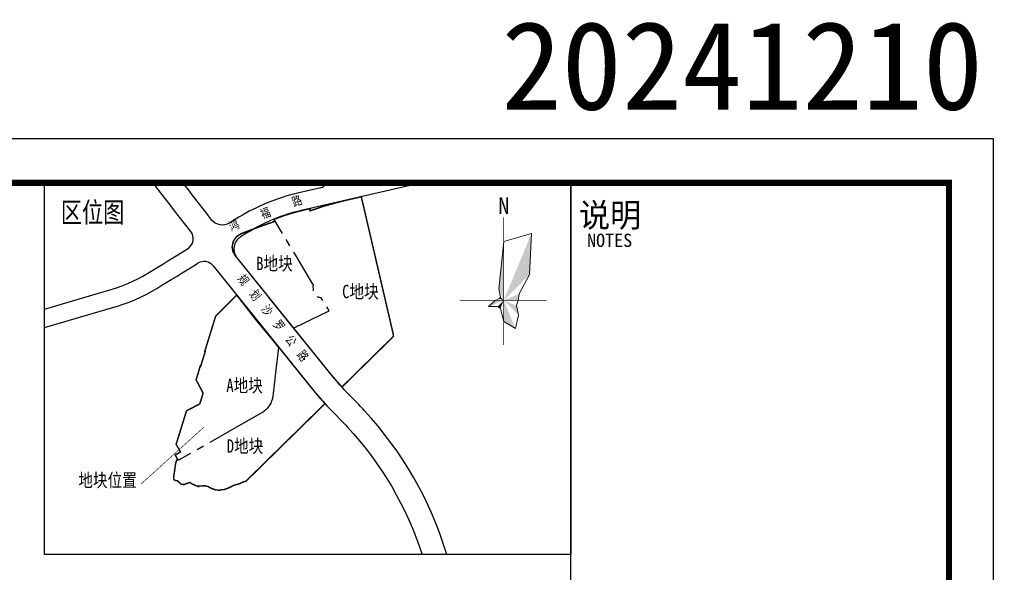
# Model space of a CAD drawing. Header units: millimetres. Extents: x 38389465 to 38395088, y 2473666 to 2480744.
# Tile 232 of 256: x 38390919 to 38391253, y 2480448 to 2480636. Entities that reach past the tile are written whole.
import ezdxf
from ezdxf.enums import TextEntityAlignment as Align

# ---------------------------------------------------------------- set-up
doc = ezdxf.new("R2010")
doc.units = ezdxf.units.MM
doc.header["$LTSCALE"] = 2
doc.linetypes.add('CENTER2', pattern=[1.125, 0.75, -0.125, 0.125, -0.125])
doc.layers.get('0').update_dxf_attribs({"linetype": 'CONTINUOUS', "lineweight": 9})
for name, color, linetype in [('00-图框', 7, 'CONTINUOUS'), ('PUB_TITLE', 4, 'CONTINUOUS'), ('w-图例', 3, 'CONTINUOUS'), ('w-用地红线', 1, 'CONTINUOUS'), ('w-道路红线', 4, 'CONTINUOUS')]:
    doc.layers.add(name, color=color, linetype=linetype)
doc.layers.add('t-风玫瑰', color=7, linetype='CONTINUOUS', lineweight=9)
doc.styles.add('-宋体', font='txt', dxfattribs={"width": 0.8})
doc.styles.add('图框-宋体', font='txt')
doc.styles.add('宋体', font='txt', dxfattribs={"width": 0.8, "height": 8})
doc.styles.add('黑体', font='simhei.ttf', dxfattribs={"height": 3.5})

# ---------------------------------------------------------------- blocks, each defined once
blk = doc.blocks.new('fmgt')
at = {"layer": 't-风玫瑰'}
for points in [[(384.9766296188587, 357.0944847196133), (371.8123195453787, 325.3130288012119), (384.1159775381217, 337.6166867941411)], [(371.8123195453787, 353.3130288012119), (369.5162189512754, 330.8563059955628), (371.8123195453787, 325.3130288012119)], [(379.2033558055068, 328.3744962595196), (371.8123195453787, 325.3130288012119), (378.6123195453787, 325.3130288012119)], [(371.8123195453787, 325.3130288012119), (367.8123195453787, 325.3130288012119), (364.6060591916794, 322.3280980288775)], [(371.8123195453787, 325.3130288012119), (368.8424710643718, 322.3431803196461), (370.2050491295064, 321.4327347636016)], [(370.2566846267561, 326.8686637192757), (369.7797845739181, 326.1549323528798), (371.8123195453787, 325.3130288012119)], [(371.8123195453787, 325.3130288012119), (371.8123195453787, 315.3130288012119), (377.322960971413, 312.0091635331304)], [(377.8123195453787, 322.8277474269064), (371.8123195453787, 325.3130288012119), (378.8833873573, 318.2419609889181)]]:
    blk.add_hatch(color=256, dxfattribs=at).paths.add_polyline_path(points)
at = {"layer": 't-风玫瑰', "const_width": 0.3}
for points in [[(371.8123195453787, 304.1606832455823), (371.8123195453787, 364.7069713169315)], [(351.0240276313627, 325.3130288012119), (392.2442863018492, 325.3130288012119)]]:
    blk.add_lwpolyline(points, dxfattribs=at)
at = {"layer": 't-风玫瑰'}
blk.add_lwpolyline([(371.8123195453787, 353.3130288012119), (384.9766296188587, 357.0944847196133), (384.1159775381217, 337.6166867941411), (379.2033558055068, 328.3744962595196), (378.6123195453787, 325.3130288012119), (377.8123195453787, 322.8277474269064), (378.8833873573, 318.2419609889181), (377.322960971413, 312.0091635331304), (371.8123195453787, 315.3130288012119), (370.2050491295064, 321.4327347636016), (368.8424710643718, 322.3431803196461), (364.6060591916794, 322.3280980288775), (367.8123195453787, 325.3130288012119), (369.7797845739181, 326.1549323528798), (370.2566846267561, 326.8686637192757), (369.5162189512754, 330.8563059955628), (371.8123195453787, 353.3130288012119)], dxfattribs=at)
at = {"layer": 't-风玫瑰', "insert": (369.1407570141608, 374.278396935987), "char_height": 8, "width": 50.06040000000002, "attachment_point": 1, "style": '黑体'}
blk.add_mtext('{\\fSimSun|b0|i0|c134|p2;\\W1;N}', dxfattribs=at)
blk = doc.blocks.new('区位图')
at = {"layer": 'w-图例', "linetype": 'ByBlock'}
blk.add_lwpolyline([(178.3500000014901, -126.1499999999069), (0, -126.1499999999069), (0, 0), (178.3500000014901, 0)], close=True, dxfattribs=at)
at = {"layer": 'w-图例', "color": 1, "const_width": 0.2, "flags": 128}
blk.add_lwpolyline([(32.64346998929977, -102.2551694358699), (53.94797964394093, -82.94541233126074)], dxfattribs=at)
at = {"layer": 'w-用地红线', "linetype": 'CENTER2', "ltscale": 10, "const_width": 0.5, "flags": 128}
for points in [[(78.13392082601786, -13.02613819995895), (78.13325358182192, -13.02502979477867), (77.75329873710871, -12.39390311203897), (79.62949873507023, -11.66430311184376), (81.53019873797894, -11.00150311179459), (81.57109873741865, -10.98800311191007), (81.63149873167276, -10.96820311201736), (81.69179873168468, -10.94850311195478), (81.75229873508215, -10.92880311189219), (81.81269873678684, -10.90920311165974), (81.87319873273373, -10.88960311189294), (81.93369873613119, -10.87010311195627), (81.99429873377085, -10.85070311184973), (82.0548987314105, -10.83130311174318), (82.11549873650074, -10.81200311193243), (82.17469873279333, -10.79320311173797), (82.23549873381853, -10.77400311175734), (82.29619873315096, -10.75480311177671), (82.35699873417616, -10.73570311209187), (82.41779873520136, -10.71660311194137), (82.47869873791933, -10.69760311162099), (82.53959873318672, -10.67870311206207), (82.6004987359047, -10.65980311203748), (82.66149873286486, -10.64100311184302), (82.7224987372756, -10.62220311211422), (82.78349873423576, -10.60340311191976), (82.8445987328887, -10.58470311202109), (82.90569873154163, -10.56610311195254), (82.96689873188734, -10.547503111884), (83.02799873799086, -10.52900311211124), (83.08929873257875, -10.51050311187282), (83.15049873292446, -10.49210311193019), (83.21179873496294, -10.47370311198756), (83.27309873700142, -10.45540311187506), (83.33449873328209, -10.43710311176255), (83.39579873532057, -10.41880311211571), (83.45729873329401, -10.40070311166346), (83.51869873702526, -10.38250311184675), (83.5801987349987, -10.36440311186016), (83.64169873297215, -10.34640311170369), (83.70329873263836, -10.32840311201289), (83.76489873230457, -10.31050311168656), (83.82649873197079, -10.29260311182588), (83.888098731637, -10.27470311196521), (83.94979873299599, -10.25690311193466), (84.01149873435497, -10.23910311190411), (84.03369873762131, -10.23270311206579), (84.07329873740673, -10.22140311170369), (84.13509873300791, -10.20370311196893), (84.19689873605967, -10.1861031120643), (84.25869873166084, -10.16850311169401), (84.32059873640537, -10.1510031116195), (84.38249873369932, -10.13350311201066), (84.44449873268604, -10.11600311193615), (84.50639873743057, -10.09860311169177), (84.5683987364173, -10.08130311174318), (84.63049873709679, -10.06390311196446), (84.69249873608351, -10.04660311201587), (84.754598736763, -10.02940311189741), (84.8166987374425, -10.01220311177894), (84.87889873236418, -9.99500311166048), (84.94109873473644, -9.977903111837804), (85.00329873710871, -9.960803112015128), (85.06559873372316, -9.943803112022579), (85.12779873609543, -9.92680311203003), (85.19009873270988, -9.90980311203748), (85.2524987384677, -9.892903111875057), (85.31479873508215, -9.876003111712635), (85.37719873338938, -9.859203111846), (85.43969873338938, -9.842403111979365), (85.5020987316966, -9.82560311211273), (85.5645987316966, -9.808903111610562), (85.6270987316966, -9.792203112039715), (85.6895987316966, -9.775503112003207), (85.75219873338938, -9.758903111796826), (85.81479873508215, -9.742303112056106), (85.87739873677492, -9.725703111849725), (85.94009873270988, -9.709203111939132), (86.00279873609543, -9.69270311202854), (86.06549873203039, -9.676203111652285), (86.12819873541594, -9.65980311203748), (86.19099873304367, -9.643403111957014), (86.25379873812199, -9.627103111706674), (86.31659873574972, -9.610803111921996), (86.37949873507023, -9.594503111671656), (86.44229873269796, -9.578203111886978), (86.50519873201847, -9.562003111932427), (86.56819873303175, -9.545803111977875), (86.63109873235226, -9.529603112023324), (86.69409873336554, -9.513503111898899), (86.75709873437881, -9.497403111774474), (86.82019873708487, -9.481303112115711), (86.88319873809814, -9.465303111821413), (86.94629873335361, -9.449303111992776), (87.00939873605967, -9.433303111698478), (87.07259873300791, -9.417303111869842), (87.13569873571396, -9.401403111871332), (87.1988987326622, -9.385503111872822), (87.2621987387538, -9.369603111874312), (87.38869873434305, -9.33790311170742), (87.45199873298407, -9.322103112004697), (87.57869873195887, -9.29060311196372), (87.64199873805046, -9.274903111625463), (87.76889873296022, -9.243503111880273), (87.83229873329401, -9.227903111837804), (87.95929873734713, -9.196603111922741), (88.0227987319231, -9.181003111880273), (88.14989873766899, -9.15000311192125), (88.21349873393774, -9.134403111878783), (88.34079873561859, -9.103503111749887), (88.46819873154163, -9.072603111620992), (88.59559873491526, -9.041803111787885), (88.72319873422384, -9.011003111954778), (88.85079873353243, -8.980403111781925), (88.97859873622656, -8.949803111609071), (89.10639873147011, -8.919303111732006), (89.23429873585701, -8.88880311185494), (89.3622987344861, -8.858403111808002), (89.49039873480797, -8.828103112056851), (89.6185987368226, -8.79780311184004), (89.74689873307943, -8.767503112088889), (89.87529873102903, -8.737403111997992), (90.00369873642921, -8.707203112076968), (90.03189873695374, -8.70060311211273), (89.90039873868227, -9.31150311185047), (89.92229873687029, -9.408903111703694), (89.94059873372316, -9.490503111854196), (94.87649873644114, -7.837403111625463), (97.1490987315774, -7.214503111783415), (97.31379873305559, -7.169403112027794), (98.18299873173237, -6.931203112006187), (98.18459873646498, -6.930803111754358), (101.1826987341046, -6.157803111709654), (102.0766987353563, -5.927303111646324), (102.3937987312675, -5.854403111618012), (102.7416987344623, -5.774403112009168), (102.9026987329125, -5.747503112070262), (103.6584987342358, -5.567203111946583), (104.0836987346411, -5.465703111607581), (107.3574987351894, -4.712903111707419), (107.4882987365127, -5.276203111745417), (107.5850987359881, -5.693003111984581), (107.6375987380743, -5.918903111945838), (107.6970987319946, -6.175003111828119), (107.8053987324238, -6.641303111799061), (107.908198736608, -7.083803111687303), (110.4409987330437, -17.98930311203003), (110.6722987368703, -18.985003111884), (110.7390987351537, -19.27240311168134), (110.7626987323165, -19.3741031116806), (110.7746987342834, -19.42570311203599), (112.0373987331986, -24.86220311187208), (112.2026987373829, -25.57410311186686), (112.3569987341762, -26.23830311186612), (114.4054987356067, -35.05850311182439), (114.8727987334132, -37.07020311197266), (114.949798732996, -37.40170311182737), (115.0016987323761, -37.62550311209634), (116.2857987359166, -43.15390311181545), (116.6081987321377, -44.54210311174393), (116.6641987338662, -44.78330311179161), (117.4012987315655, -47.95670311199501), (117.9174987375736, -50.17940311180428), (118.1538987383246, -51.19730311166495), (118.2540987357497, -52.11650311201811), (116.1564987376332, -54.17770311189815), (105.345898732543, -64.80090311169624), (104.4642987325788, -65.66720311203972), (103.600998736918, -66.51550311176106), (100.7933987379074, -69.2745031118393), (100.1044987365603, -68.50560311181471), (99.16159873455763, -67.45310311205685), (97.76539873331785, -65.8268031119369), (97.56859873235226, -65.59760311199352), (97.39329873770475, -65.38450311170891), (96.01499873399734, -63.70910311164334), (95.60039873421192, -63.19410311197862), (85.69139873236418, -50.88580311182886), (85.1663987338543, -50.23380311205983), (84.39109355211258, -49.27069846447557), (79.1391927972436, -42.7470990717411), (77.80709260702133, -41.09249922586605), (74.50759213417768, -36.99409960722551), (64.742990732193, -24.86520073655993), (64.62899071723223, -24.72370075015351), (63.84179055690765, -23.32460084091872), (63.57199037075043, -21.75130087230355), (63.58199036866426, -21.70030087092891), (63.73429027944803, -20.92490085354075), (63.94509015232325, -19.85200082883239), (64.17259011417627, -19.51660080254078), (64.38319008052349, -19.20600077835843), (65.01168996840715, -18.27930070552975), (66.6223143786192, -17.24270756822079), (72.38327031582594, -15.06485300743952), (78.13358936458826, -13.02559918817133)], [(79.3153987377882, -55.82980311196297), (79.31649873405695, -55.82890311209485), (79.36699873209, -55.78820311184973), (81.05809873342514, -57.88880311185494), (89.78149873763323, -68.72430311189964), (91.50329873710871, -70.8158031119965), (93.27029873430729, -72.86920311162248), (95.08179873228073, -74.88340311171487), (95.03139873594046, -74.93300311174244), (94.89249873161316, -75.06940311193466), (94.78269873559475, -75.17730311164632), (91.73719873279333, -78.17000311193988), (90.87849873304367, -79.01390311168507), (83.86429873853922, -85.90650311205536), (82.56439873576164, -87.18380311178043), (79.76499873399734, -89.93460311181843), (68.79369873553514, -100.7157031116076), (68.28809873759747, -101.2125031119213), (67.33339873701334, -101.4950031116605), (66.32189873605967, -101.9922031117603), (65.65309873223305, -102.2367031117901), (64.6038987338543, -102.4756031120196), (64.00849873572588, -102.7271031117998), (63.61669873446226, -102.892603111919), (63.20539873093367, -103.1264031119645), (62.93709873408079, -103.2264031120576), (62.9306987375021, -103.2288031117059), (61.51699873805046, -103.8809031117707), (61.50119873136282, -103.8882031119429), (60.92089873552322, -104.05180311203), (60.72839873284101, -104.1061031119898), (60.01789873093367, -104.1036031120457), (59.13499873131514, -104.3391031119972), (58.83919873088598, -104.2510031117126), (58.8377987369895, -104.2506031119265), (58.82859873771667, -104.2501031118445), (58.8250987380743, -104.2509031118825), (58.81019873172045, -104.2544031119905), (57.98999873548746, -104.2074031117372), (56.47729873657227, -103.6628031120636), (55.32089873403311, -103.0106031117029), (55.22869873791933, -102.98390311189), (54.93909873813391, -102.9288031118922), (54.18449873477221, -102.8118031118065), (54.04619873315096, -102.832203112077), (52.69839873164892, -102.8492031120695), (52.63549873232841, -102.8869031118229), (52.2693987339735, -102.8570031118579), (52.28579873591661, -102.9315031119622), (52.27209873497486, -103.021903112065), (52.27079873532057, -103.0304031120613), (52.25869873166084, -103.0771031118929), (52.18979873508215, -103.0998031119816), (51.8871987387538, -102.9761031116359), (51.26659873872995, -102.7224031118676), (49.9948987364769, -102.2026031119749), (49.65529873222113, -101.9292031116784), (49.35699873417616, -101.6891031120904), (49.32999873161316, -101.6864031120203), (48.33059873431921, -101.9674031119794), (47.17529873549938, -102.4057031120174), (46.6519987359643, -102.3034031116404), (46.21819873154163, -102.2185031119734), (45.48199873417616, -101.5159031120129), (45.1329987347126, -101.2387031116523), (45.05229873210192, -101.0936031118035), (44.44949873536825, -101.0306031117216), (43.9923987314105, -100.8424031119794), (43.7368987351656, -100.4188031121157), (43.77729873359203, -99.64560311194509), (43.93899873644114, -98.50630311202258), (44.36549873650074, -95.47220311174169), (44.51099873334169, -94.87500311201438), (44.62099873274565, -94.42340311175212), (44.78909873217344, -94.06380311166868), (44.90129873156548, -94.04160311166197), (45.15581619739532, -93.99139965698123), (44.27439853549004, -92.34910310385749), (46.07089842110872, -91.32570289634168), (44.58009811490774, -88.70870306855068), (48.04499682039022, -77.53420266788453), (48.09689680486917, -77.36670266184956), (52.6065965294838, -74.9853021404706), (53.73119610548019, -71.34420201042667), (51.35289558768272, -66.84030228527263), (52.22419526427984, -64.01630218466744), (52.21789524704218, -63.90190218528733), (52.77188800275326, -62.10660460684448), (52.91121502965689, -62.22360939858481), (53.3725076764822, -60.7206915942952), (54.45401065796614, -57.22374013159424), (54.32908447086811, -57.18852194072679), (54.2935199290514, -57.1753222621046), (54.40059442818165, -56.82810193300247), (54.66579432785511, -55.96860190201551), (57.98499308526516, -45.2113015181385), (61.5492926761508, -41.64700110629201), (65.11359225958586, -38.08280069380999), (71.85431279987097, -46.76022316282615), (76.95419397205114, -52.89689932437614), (79.31539431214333, -55.82979905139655)]]:
    blk.add_lwpolyline(points, close=True, dxfattribs=at)
at = {"layer": 'w-用地红线', "linetype": 'CENTER2', "ltscale": 10, "flags": 128}
blk.add_lwpolyline([(84.3910987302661, -49.27070311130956), (84.42908123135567, -49.25241387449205), (84.690116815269, -49.12655299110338), (85.03520721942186, -48.96022759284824), (85.08399873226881, -48.93670311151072), (86.11839873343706, -48.43800311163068), (86.52729873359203, -48.24080311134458), (87.20589873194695, -47.91360311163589), (90.55419873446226, -46.29920311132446), (96.00329560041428, -43.67940461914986), (96.45459873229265, -43.46240311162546), (96.45433889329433, -43.46197139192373), (96.45335345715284, -43.46033278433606), (95.35174384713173, -41.63001350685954), (93.78194322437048, -39.02201088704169), (93.28861873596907, -38.93448311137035), (92.94508569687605, -38.86652184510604), (92.26942873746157, -38.66540311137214), (91.8660287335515, -38.40990311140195), (91.49853873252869, -37.88420311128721), (91.24242873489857, -37.01910311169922), (91.09792873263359, -36.11981311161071), (91.0047802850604, -35.15594347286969), (91.15359873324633, -34.65580310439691), (90.97782082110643, -34.36360753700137), (85.34821341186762, -25.01129519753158), (83.43997079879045, -21.84112444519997), (78.13392082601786, -13.02613819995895), (78.13325358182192, -13.02502979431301), (77.75329873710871, -12.39390311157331)], dxfattribs=at)
at = {"layer": 'w-用地红线', "linetype": 'CENTER2', "ltscale": 10}
blk.add_lwpolyline([(79.31539431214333, -55.82979905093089), (78.32029531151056, -64.49529916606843), (77.40469623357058, -72.46919927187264), (77.36029626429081, -72.69849927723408), (77.17139634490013, -73.41649929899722), (77.11969636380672, -73.5737993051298), (77.0849963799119, -73.67979930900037), (77.0023964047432, -73.91079931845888), (76.84129644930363, -74.30269933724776), (76.6380965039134, -74.74369936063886), (76.33139656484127, -75.29829939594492), (75.94259663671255, -75.90109944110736), (75.51229669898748, -76.45839949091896), (75.01879676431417, -77.00199954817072), (74.3460968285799, -77.6099996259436), (74.15449684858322, -77.75019964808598), (69.05444505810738, -80.65563583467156), (45.5999753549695, -94.01672318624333), (45.36019872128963, -93.9534029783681), (45.15699872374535, -93.99360300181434)], dxfattribs=at)
at = {"layer": 'w-道路红线'}
for p, q in [((38.83259190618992, -2.687454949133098), (36.74521698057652, 0)), ((127.8637066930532, 0), (87.01709408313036, -9.392549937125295)), ((101.0897654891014, 4.656612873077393e-10), (98.87750091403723, -0.5087032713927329)), ((40.05942264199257, -4.266975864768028), (38.83259190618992, -2.687454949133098)), ((48.83116780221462, -2.518694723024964), (46.8748707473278, -1.396983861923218e-09)), ((50.05799854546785, -4.098215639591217), (48.83116780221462, -2.518694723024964)), ((93.61351252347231, -1.719140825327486), (85.6725030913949, -3.545150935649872)), ((41.28625339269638, -5.846496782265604), (40.05942264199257, -4.266975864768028)), ((42.51308413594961, -7.426017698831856), (41.28625339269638, -5.846496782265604)), ((51.28482928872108, -5.67773655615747), (50.05799854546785, -4.098215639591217)), ((52.51166003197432, -7.257257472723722), (51.28482928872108, -5.67773655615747)), ((43.73991487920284, -9.005538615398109), (42.51308413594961, -7.426017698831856)), ((44.96674562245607, -10.58505953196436), (43.73991487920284, -9.005538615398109)), ((53.73849077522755, -8.836778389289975), (52.51166003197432, -7.257257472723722)), ((54.96532151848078, -10.41629930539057), (53.73849077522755, -8.836778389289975)), ((46.1935763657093, -12.16458044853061), (44.96674562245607, -10.58505953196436)), ((47.42040710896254, -13.74410136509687), (46.1935763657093, -12.16458044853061)), ((56.50377752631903, -12.39703173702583), (54.96532151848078, -10.41629930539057)), ((56.50377753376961, -12.39703174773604), (56.19215226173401, -11.99582022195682)), ((65.88549134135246, -11.64914386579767), (62.80935591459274, -13.54117584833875)), ((49.55209009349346, -16.48860206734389), (47.42040710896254, -13.74410136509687)), ((69.02890157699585, -16.75981623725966), (66.43894762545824, -18.35281362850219)), ((45.13944604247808, -24.40936925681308), (48.48865509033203, -22.34937847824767)), ((40.02877368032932, -27.55277949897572), (41.73233113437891, -26.50497608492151)), ((41.73233113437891, -26.50497608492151), (43.4358885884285, -25.45717267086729)), ((43.4358885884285, -25.45717267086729), (45.13944604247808, -24.40936925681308)), ((65.21478742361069, -25.45145343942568), (76.01056753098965, -38.86103826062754)), ((34.94605020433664, -30.66797298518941), (36.62767992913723, -29.64451837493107)), ((36.62767992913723, -29.64451837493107), (38.32539591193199, -28.60047239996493)), ((38.32539591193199, -28.60047239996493), (40.02877368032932, -27.55277949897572)), ((46.57929883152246, -30.56784503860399), (48.28285628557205, -29.52004162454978)), ((48.28285628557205, -29.52004162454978), (49.98641374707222, -28.47223821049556)), ((49.98641374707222, -28.47223821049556), (51.92737799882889, -27.27841350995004)), ((57.13872516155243, -28.17711015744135), (69.77681299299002, -43.87505037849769)), ((29.93003007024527, -33.40070958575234), (31.61378173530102, -32.55928906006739)), ((31.61378173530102, -32.55928906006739), (33.27901957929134, -31.6456545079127)), ((33.27901957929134, -31.6456545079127), (34.94605020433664, -30.66797298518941)), ((41.46844677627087, -33.71136579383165), (43.17218391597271, -32.66345186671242)), ((43.17218391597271, -32.66345186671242), (44.87574137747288, -31.61564845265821)), ((44.87574137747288, -31.61564845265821), (46.57929883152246, -30.56784503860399)), ((19.07365496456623, -37.23841215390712), (20.98098775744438, -36.67582733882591)), ((20.98098775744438, -36.67582733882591), (22.85796345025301, -36.10800637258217)), ((22.85796345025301, -36.10800637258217), (24.68895158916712, -35.51577978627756)), ((24.68895158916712, -35.51577978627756), (26.47186650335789, -34.87678189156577)), ((26.47186650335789, -34.87678189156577), (28.21619947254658, -34.17312347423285)), ((28.21619947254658, -34.17312347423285), (29.93003007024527, -33.40070958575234)), ((36.24034330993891, -36.86465162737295), (38.02361923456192, -35.8187944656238)), ((38.02361923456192, -35.8187944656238), (39.75890053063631, -34.76268703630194)), ((39.75890053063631, -34.76268703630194), (41.46844677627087, -33.71136579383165)), ((0, -42.85733325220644), (17.15516980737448, -37.80358001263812)), ((15.00160475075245, -38.43800021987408), (15.23668465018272, -38.36874787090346)), ((17.15516980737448, -37.80358001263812), (19.07365496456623, -37.23841215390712)), ((28.60716377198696, -40.48520449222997), (30.57212929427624, -39.69254360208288)), ((30.57212929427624, -39.69254360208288), (32.50479333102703, -38.82150270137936)), ((32.50479333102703, -38.82150270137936), (34.39889883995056, -37.8749621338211)), ((34.39889883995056, -37.8749621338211), (36.24034330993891, -36.86465162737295)), ((97.99382386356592, -66.16702294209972), (76.09468393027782, -38.96561947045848)), ((18.85067338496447, -43.55903547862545), (20.76915853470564, -42.99386762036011)), ((20.76915853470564, -42.99386762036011), (22.69841247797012, -42.42481732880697)), ((22.69841247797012, -42.42481732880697), (24.65005023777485, -41.83440966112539)), ((24.65005023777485, -41.83440966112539), (26.62483144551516, -41.19567372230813)), ((26.62483144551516, -41.19567372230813), (28.60716377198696, -40.48520449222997)), ((0, -49.11226828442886), (18.85067338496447, -43.55903547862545)), ((15.00160475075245, -44.69293524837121), (15.01370307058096, -44.68937119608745)), ((15.01370307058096, -44.68937119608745), (16.93218822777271, -44.12420333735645)), ((103.8715033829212, -72.56548831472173), (101.4465396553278, -70.06918674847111))]:
    blk.add_line(p, q, dxfattribs=at)
at = {"layer": 'w-道路红线', "flags": 128}
for points in [[(69.77680511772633, -43.87504059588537, 0.0002237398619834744), (69.86318660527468, -43.98243530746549), (91.76232654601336, -71.18383878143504, 0.02327325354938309), (95.70828744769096, -75.64345455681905), (98.11231629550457, -78.11820537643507)], [(108.3379897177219, -77.20503310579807, 0.005409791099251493), (106.489327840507, -75.26032420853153), (103.8715033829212, -72.56548831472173)], [(98.11231629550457, -78.11820537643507), (100.7510756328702, -80.83459201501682, -0.00571817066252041), (102.5778587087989, -82.7586603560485, -0.0003475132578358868)], [(136.3527110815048, -126.1499999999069, 0.1152094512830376), (108.3379897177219, -77.2050331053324, 0.07874404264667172)], [(102.5778587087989, -82.75866035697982, -0.1096619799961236), (127.9770988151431, -126.1499999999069)]]:
    blk.add_lwpolyline(points, format="xyb", dxfattribs=at)
at = {"layer": 'w-道路红线'}
for centre, radius, start, end in [((93.2101352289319, 0.03507887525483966), 1.8, 282.9498717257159, 358.8833340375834), ((98.47412361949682, 1.245516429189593), 1.8, 223.7849508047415, 282.9498717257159), ((100.4630039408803, -67.86653995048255), 66, 102.949871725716, 121.5943372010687), ((100.4630039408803, -67.86653995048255), 60, 102.949871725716, 121.5943372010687), ((60.29462772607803, -9.452637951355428), 4.800000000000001, 217.8368693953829, 301.5943372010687), ((46.39304826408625, -18.94226356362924), 4.00000000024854, 301.5943372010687, 37.83687003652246), ((68.95367582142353, -22.44135152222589), 4.799999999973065, 121.5943372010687, 218.8368236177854), ((54.02298483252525, -30.68552842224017), 4.000000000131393, 38.83682361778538, 121.5943372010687), ((141.6143051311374, -31.04931207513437), 56.00000002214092, 218.836633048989, 224.1695073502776)]:
    blk.add_arc(centre, radius, start, end, dxfattribs=at)
at = {"layer": 'w-图例', "xscale": 0.7144200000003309, "yscale": 0.7144200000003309, "zscale": 0.7144200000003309}
blk.add_blockref('fmgt', (-109.9840906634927, -272.292179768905), dxfattribs=at)
at = {"layer": 'w-图例', "style": '-宋体', "width": 0.8}
blk.add_text('区位图', height=6.9079776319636, rotation=359.9953910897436, dxfattribs=at).set_placement((5.475386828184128, -13.47683028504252))
at = {"layer": 'w-图例', "color": 7, "ltscale": 10, "char_height": 3, "attachment_point": 1, "style": '宋体'}
for s, insert, rotation in [('鸿     福     路', (62.13232284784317, -13.6131710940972), 21.15154408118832), ('规  划  沙  罗  公  路', (67.57152239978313, -30.7141587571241), 307.9614866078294)]:
    blk.add_mtext(s, dxfattribs=dict(at, insert=insert, rotation=rotation))
at = {"layer": 'w-图例', "color": 1, "char_height": 4.536, "attachment_point": 1, "style": '宋体'}
for s, insert in [('B地块', (71.72576224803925, -25.0878689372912)), ('C地块', (100.8835155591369, -34.60004567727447)), ('A地块', (61.60364285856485, -66.4582750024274)), ('D地块', (61.74893663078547, -87.02359365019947)), ('地块位置', (11.42717386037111, -98.63329464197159))]:
    blk.add_mtext(s, dxfattribs=dict(at, insert=insert))
blk = doc.blocks.new('A$C69596FC1')
at = {"layer": 'PUB_TITLE'}
for p, q in [((-0.000102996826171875, 84099.99981099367), (118899.9998965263, 84099.99981099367)), ((118899.9998965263, 84099.99981099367), (118899.9998965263, -0.0001890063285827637)), ((117899.9998965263, 83099.99981099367), (999.9998970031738, 83099.99981099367)), ((117899.9998965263, 999.9998109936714), (117899.9998965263, 83099.99981099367))]:
    blk.add_line(p, q, dxfattribs=at)
at = {"layer": 'PUB_TITLE', "ltscale": 0.1}
blk.add_line((109349.9998965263, 999.9998105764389), (109349.9998965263, 83099.99981099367), dxfattribs=at)
at = {"layer": 'PUB_TITLE', "const_width": 139.9999999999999}
blk.add_lwpolyline([(999.9998970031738, 83099.99981099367), (117899.9998965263, 83099.99981099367), (117899.9998965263, 999.9998109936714), (999.9998970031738, 999.9998109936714), (999.9998970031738, 83099.99981099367)], dxfattribs=at)
at = {"layer": 'PUB_TITLE', "ltscale": 0.1, "style": '图框-宋体'}
blk.add_text('说明', height=539.9999999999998, dxfattribs=at).set_placement((109538.6059026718, 82099.99981099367))
at = {"layer": 'PUB_TITLE', "style": '图框-宋体'}
blk.add_text('NOTES', height=299.9999999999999, dxfattribs=at).set_placement((109719.9998970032, 81649.99981099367))

msp = doc.modelspace()

# ---------------------------------------------------------------- block references
at = {"linetype": 'ByBlock', "xscale": 0.01500000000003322, "yscale": 0.01500000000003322, "zscale": 0.01500000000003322}
msp.add_blockref('A$C69596FC1', (38389465.97101418, 2479333.813706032), dxfattribs=at)
at = {"layer": 'w-图例', "linetype": 'ByBlock'}
msp.add_blockref('区位图', (38390927.87101264, 2480580.313703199), dxfattribs=at)

# ---------------------------------------------------------------- texts
at = {"layer": '00-图框', "color": 1, "style": '宋体'}
msp.add_text('20241210', height=30, dxfattribs=at).set_placement((38391164.38381755, 2480605.151345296), align=Align.CENTER)

doc.saveas('drawing.dxf')
